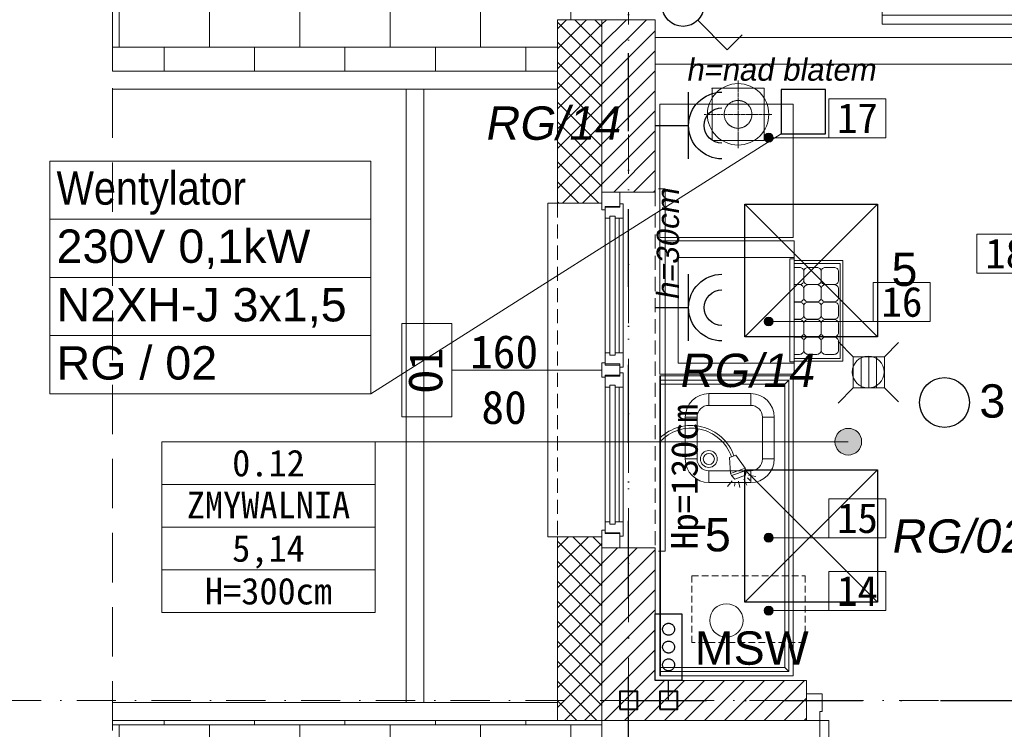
# Model space of a CAD drawing. Header units: millimetres. Extents: x 10621 to 19021, y -6486 to -3516.
# Tile 8 of 26: x 11147 to 11590, y -4461 to -4142. Entities that reach past the tile are written whole.
import ezdxf
from ezdxf.enums import TextEntityAlignment as Align

# ---------------------------------------------------------------- set-up
doc = ezdxf.new("R2010")
doc.units = ezdxf.units.MM
for name, pattern in [('CENTER', [2, 1.25, -0.25, 0.25, -0.25]), ('DASHDOT', [1, 0.5, -0.25, 0, -0.25]), ('DASHED', [0.75, 0.5, -0.25]), ('HIDDEN', [0.375, 0.25, -0.125]), ('HIDDEN2', [4.7625, 3.175, -1.5875]), ('Kreski i kropki', [335.138881, 176.388884, -88.194442, 0, -70.555556])]:
    doc.linetypes.add(name, pattern=pattern)
doc.layers.get('0').update_dxf_attribs({"color": 8, "lineweight": 15})
for name, color, linetype, lineweight in [('3987417c-e224-4861-8c51-863ca10e2d8a$0$LABO _ WYPOSAŻENIE _ 3 WIDOKOWA CIENKA', 8, 'Continuous', 15), ('86-przebicia sanitarne', 8, 'Continuous', 15), ('___ROK_01', 1, 'Continuous', 30), ('___ROK_03', 7, 'Continuous', 20), ('___ROK_04', 94, 'Continuous', 30), ('___ROK_05', 1, 'Continuous', 30), ('___ROK_Oświetlenie awaryjne', 6, 'Continuous', 30), ('_k_aranżacja', 8, 'Continuous', 15), ('_k_krawężnik', 8, 'Continuous', 15), ('_k_kreskowanie', 8, 'Continuous', 15), ('_k_ocieplenie', 8, 'Continuous', 15), ('_k_opis', 8, 'Continuous', 15), ('_k_osie', 8, 'Kreski i kropki', 15), ('_k_stolarka', 8, 'Continuous', 15), ('_k_tabela', 8, 'Continuous', 15), ('_k_widok', 8, 'Continuous', 15), ('_k_wyposażenia', 8, 'Continuous', 15), ('_k_zarys', 8, 'HIDDEN2', 15), ('_k_ściany', 8, 'Continuous', 15), ('WEN_WHG_OSIE', 8, 'CENTER', 15)]:
    doc.layers.add(name, color=color, linetype=linetype, lineweight=lineweight)
doc.styles.add('GENERATED_STYLE_1', font='msgothic.ttc')
doc.styles.add('GENERATED_STYLE_2', font='msgothic.ttc')
doc.styles.get("Standard").update_dxf_attribs({"font": 'arial.ttf'})

# ---------------------------------------------------------------- blocks, each defined once
blk = doc.blocks.new('O_180')
at = {"layer": '_k_opis'}
blk.add_lwpolyline([(0, -24), (0, -91.5), (21, -91.5), (21, -114), (-21, -114), (-21, -91.5), (0, -91.5)], dxfattribs=at)
at = {"layer": '_k_stolarka'}
for points in [[(-81.5, 1.5), (-81.5, 4.5), (81.5, 4.5), (81.5, 1.5)], [(-80, -16), (-80, -24), (-72, -24), (-72, -22.5), (-73.5, -22.5), (-73.5, -16), (-80, -16)], [(-74.75, -16), (-74.75, -14.5), (-68.25, -14.5), (-68.25, -18), (-69.25, -18), (-69.25, -20.5), (-68.25, -20.5), (-68.25, -22.5), (-73.25, -22.5), (-73.25, -16), (-74.75, -16)], [(-7.75, -16.25), (-68.25, -16.25)], [(-1.25, -14.5), (-1.25, -16), (-2.75, -16), (-2.75, -22.5), (-7.75, -22.5), (-7.75, -20.5), (-6.75, -20.5), (-6.75, -18), (-7.75, -18), (-7.75, -14.5), (-1.25, -14.5)], [(1.25, -14.5), (1.25, -16), (2.75, -16), (2.75, -22.5), (3.25, -22.5), (7.75, -22.5), (7.75, -20.5), (6.75, -20.5), (6.75, -18), (7.75, -18), (7.75, -14.5), (1.25, -14.5)], [(68.25, -16.25), (7.75, -16.25)], [(74.75, -16), (74.75, -14.5), (68.25, -14.5), (68.25, -18), (69.25, -18), (69.25, -20.5), (68.25, -20.5), (68.25, -22.5), (73.25, -22.5), (73.25, -16), (74.75, -16)], [(80, -16), (80, -24), (72, -24), (72, -22.5), (73.5, -22.5), (73.5, -16), (80, -16)], [(-75, -44), (-75, -48.35), (75, -48.35), (75, -44)]]:
    blk.add_lwpolyline(points, dxfattribs=at)
for points in [[(-68.25, -14.5), (-7.75, -14.5), (-7.75, -18), (-68.25, -18)], [(-2.25, -16), (2.25, -16), (2.25, -22.5), (3.25, -22.5), (3.25, -24), (-3.25, -24), (-3.25, -22.5), (-2.25, -22.5)], [(68.25, -18), (7.75, -18), (7.75, -14.5), (68.25, -14.5)], [(-68.25, -22.5), (-7.75, -22.5), (-7.75, -20.5), (-68.25, -20.5)], [(7.75, -22.5), (68.25, -22.5), (68.25, -20.5), (7.75, -20.5)]]:
    blk.add_lwpolyline(points, close=True, dxfattribs=at)
at = {"layer": '_k_zarys', "ltscale": 2}
for points in [[(-80, 0), (80, 0)], [(-75, -44), (75, -44)]]:
    blk.add_lwpolyline(points, dxfattribs=at)
at = {"layer": '_k_ściany'}
for points in [[(-80, 0), (-80, -24), (-75, -24), (-75, -44)], [(80, 0), (80, -24), (75, -24), (75, -44)]]:
    blk.add_lwpolyline(points, dxfattribs=at)
blk = doc.blocks.new('3987417c-e224-4861-8c51-863ca10e2d8a$0$egegzaer')
blk.add_lwpolyline([(-4635.53, -40.34, -0.543297), (-4643.49, -6.95), (-4641.78, -6.95, 0.563277), (-4635.12, -39.21)], format="xyb")
for points in [[(-4634.82, -38.36), (-4627.56, -38.82), (-4629.9, -45.42), (-4635.83, -41.19)], [(-4628.96, -45.75), (-4626.61, -39.16), (-4627.56, -38.82), (-4629.9, -45.42)], [(-4626.74, -45.48), (-4625.06, -40.77), (-4626.61, -39.16), (-4628.96, -45.75)]]:
    blk.add_lwpolyline(points, close=True)
for points in [[(-4635.53, -40.34), (-4635.12, -39.21)], [(-4624.27, -39.56), (-4621.66, -37.46)], [(-4624.11, -42.41), (-4621.23, -43.04)], [(-4623.62, -40.8), (-4621.93, -40.62)], [(-4626.88, -46.92), (-4626.18, -50.2)], [(-4625.6, -46.37), (-4624.4, -47.58)], [(-4624.97, -44.81), (-4622.33, -46.14)]]:
    blk.add_lwpolyline(points)
blk = doc.blocks.new('3987417c-e224-4861-8c51-863ca10e2d8a$0$A$C6e5454da')
for p, q in [((60.5, 60), (0, 60)), ((0, 0), (0, 60)), ((0, 0), (0, 60)), ((60.5, 60), (0, 60)), ((60.5, 0), (60.5, 60)), ((60.5, 0), (60.5, 60)), ((8.29, 52.48), (8.29, 5)), ((8.29, 52.48), (60.5, 52.48)), ((8.29, 52.48), (8.29, 5)), ((8.29, 52.48), (60.5, 52.48)), ((58.56, 5.66), (58.56, 51.91)), ((58.56, 51.91), (60.5, 51.91)), ((58.56, 5.66), (58.56, 51.91)), ((58.56, 51.91), (60.5, 51.91)), ((60.5, 51.91), (60.5, 13.08)), ((60.5, 51.91), (60.5, 13.08)), ((60.5, 49.85), (81.08, 49.85)), ((60.5, 49.85), (81.08, 49.85)), ((81.08, 49.85), (81.08, 7.18)), ((81.08, 49.85), (81.08, 7.18)), ((8.29, 5), (60.5, 5)), ((8.29, 5), (60.5, 5)), ((60.5, 5.66), (58.56, 5.66)), ((60.5, 5.66), (58.56, 5.66)), ((81.08, 7.18), (60.5, 7.18)), ((81.08, 7.18), (60.5, 7.18)), ((60.5, 0), (0, 0)), ((60.5, 0), (0, 0))]:
    blk.add_line(p, q)
at = {"ltscale": 0.1}
for p, q in [((60.5, 51.21), (82.27, 51.21)), ((60.5, 51.21), (82.27, 51.21)), ((82.27, 51.21), (82.27, 5.98)), ((82.27, 51.21), (82.27, 5.98)), ((82.27, 5.98), (60.5, 5.98)), ((82.27, 5.98), (60.5, 5.98))]:
    blk.add_line(p, q, dxfattribs=at)
at = {"flags": 128}
for points in [[(60.5, 49.85), (62.65, 49.85)], [(60.5, 49.85), (62.65, 49.85)], [(62.88, 48.1), (60.5, 48.1)], [(62.88, 48.1), (60.5, 48.1)], [(63.09, 40.34), (60.5, 40.34)], [(63.09, 40.34), (60.5, 40.34)], [(60.5, 40.33), (63.09, 40.33)], [(60.5, 40.33), (63.09, 40.33)], [(60.5, 32.58), (62.88, 32.58)], [(60.5, 32.58), (62.88, 32.58)], [(62.88, 32.51), (60.5, 32.51)], [(62.88, 32.51), (60.5, 32.51)], [(60.5, 24.75), (62.88, 24.75)], [(60.5, 24.75), (62.88, 24.75)], [(62.88, 24.63), (60.5, 24.63)], [(62.88, 24.63), (60.5, 24.63)], [(60.5, 16.86), (62.88, 16.86)], [(60.5, 16.86), (62.88, 16.86)], [(60.5, 16.86), (62.88, 16.86)], [(60.5, 16.86), (62.88, 16.86)], [(62.88, 16.75), (60.5, 16.75)], [(62.88, 16.75), (60.5, 16.75)], [(60.5, 8.98), (62.88, 8.98)], [(60.5, 8.98), (62.88, 8.98)]]:
    blk.add_lwpolyline(points, dxfattribs=at)
for points in [[(63.09, 40.34, 0.382051), (64.82, 42.27), (64.82, 46.16, 0.414214), (62.88, 48.1)], [(63.09, 40.34, 0.382051), (64.82, 42.27), (64.82, 46.16, 0.414214), (62.88, 48.1)], [(62.88, 32.58, 0.414214), (64.82, 34.52), (64.82, 38.4, 0.382051), (63.09, 40.33)], [(62.88, 32.58, 0.414214), (64.82, 34.52), (64.82, 38.4, 0.382051), (63.09, 40.33)], [(62.88, 24.75, 0.414214), (64.82, 26.69), (64.82, 30.57, 0.414214), (62.88, 32.51)], [(62.88, 24.75, 0.414214), (64.82, 26.69), (64.82, 30.57, 0.414214), (62.88, 32.51)], [(62.88, 16.86, 0.414214), (64.82, 18.81), (64.82, 22.69, 0.414214), (62.88, 24.63)], [(62.88, 16.86, 0.414214), (64.82, 18.81), (64.82, 22.69, 0.414214), (62.88, 24.63)], [(62.88, 8.98, 0.414214), (64.82, 10.92), (64.82, 14.8, 0.414214), (62.88, 16.75)], [(62.88, 8.98, 0.414214), (64.82, 10.92), (64.82, 14.8, 0.414214), (62.88, 16.75)]]:
    blk.add_lwpolyline(points, format="xyb", dxfattribs=at)
for points in [[(64.82, 46.16), (64.82, 42.27, 0.414214), (66.76, 40.33), (70.64, 40.33, 0.414214), (72.59, 42.27), (72.59, 46.16, 0.414214), (70.64, 48.1), (66.76, 48.1, 0.414214)], [(64.82, 46.16), (64.82, 42.27, 0.414214), (66.76, 40.33), (70.64, 40.33, 0.414214), (72.59, 42.27), (72.59, 46.16, 0.414214), (70.64, 48.1), (66.76, 48.1, 0.414214)], [(72.59, 46.16), (72.59, 42.27, 0.414214), (74.53, 40.33), (78.41, 40.33, 0.414214), (80.35, 42.27), (80.35, 46.16, 0.414214), (78.41, 48.1), (74.53, 48.1, 0.414214)], [(72.59, 46.16), (72.59, 42.27, 0.414214), (74.53, 40.33), (78.41, 40.33, 0.414214), (80.35, 42.27), (80.35, 46.16, 0.414214), (78.41, 48.1), (74.53, 48.1, 0.414214)], [(64.82, 38.4), (64.82, 34.52, 0.414214), (66.76, 32.58), (70.64, 32.58, 0.414214), (72.59, 34.52), (72.59, 38.4, 0.414214), (70.64, 40.34), (66.76, 40.34, 0.414214)], [(64.82, 38.4), (64.82, 34.52, 0.414214), (66.76, 32.58), (70.64, 32.58, 0.414214), (72.59, 34.52), (72.59, 38.4, 0.414214), (70.64, 40.34), (66.76, 40.34, 0.414214)], [(72.59, 38.4), (72.59, 34.52, 0.414214), (74.53, 32.58), (78.41, 32.58, 0.414214), (80.35, 34.52), (80.35, 38.4, 0.414214), (78.41, 40.34), (74.53, 40.34, 0.414214)], [(72.59, 38.4), (72.59, 34.52, 0.414214), (74.53, 32.58), (78.41, 32.58, 0.414214), (80.35, 34.52), (80.35, 38.4, 0.414214), (78.41, 40.34), (74.53, 40.34, 0.414214)], [(64.82, 30.57), (64.82, 26.69, 0.414214), (66.76, 24.75), (70.64, 24.75, 0.414214), (72.59, 26.69), (72.59, 30.57, 0.414214), (70.64, 32.51), (66.76, 32.51, 0.414214)], [(64.82, 30.57), (64.82, 26.69, 0.414214), (66.76, 24.75), (70.64, 24.75, 0.414214), (72.59, 26.69), (72.59, 30.57, 0.414214), (70.64, 32.51), (66.76, 32.51, 0.414214)], [(72.59, 30.57), (72.59, 26.69, 0.414214), (74.53, 24.75), (78.41, 24.75, 0.414214), (80.35, 26.69), (80.35, 30.57, 0.414214), (78.41, 32.51), (74.53, 32.51, 0.414214)], [(72.59, 30.57), (72.59, 26.69, 0.414214), (74.53, 24.75), (78.41, 24.75, 0.414214), (80.35, 26.69), (80.35, 30.57, 0.414214), (78.41, 32.51), (74.53, 32.51, 0.414214)], [(64.82, 22.69), (64.82, 18.81, 0.414214), (66.76, 16.86), (70.64, 16.86, 0.414214), (72.59, 18.81), (72.59, 22.69, 0.414214), (70.64, 24.63), (66.76, 24.63, 0.414214)], [(64.82, 22.69), (64.82, 18.81, 0.414214), (66.76, 16.86), (70.64, 16.86, 0.414214), (72.59, 18.81), (72.59, 22.69, 0.414214), (70.64, 24.63), (66.76, 24.63, 0.414214)], [(72.59, 22.69), (72.59, 18.81, 0.414214), (74.53, 16.86), (78.41, 16.86, 0.414214), (80.35, 18.81), (80.35, 22.69, 0.414214), (78.41, 24.63), (74.53, 24.63, 0.414214)], [(72.59, 22.69), (72.59, 18.81, 0.414214), (74.53, 16.86), (78.41, 16.86, 0.414214), (80.35, 18.81), (80.35, 22.69, 0.414214), (78.41, 24.63), (74.53, 24.63, 0.414214)], [(64.82, 14.8), (64.82, 10.92, 0.414214), (66.76, 8.98), (70.64, 8.98, 0.414214), (72.59, 10.92), (72.59, 14.8, 0.414214), (70.64, 16.75), (66.76, 16.75, 0.414214)], [(64.82, 14.8), (64.82, 10.92, 0.414214), (66.76, 8.98), (70.64, 8.98, 0.414214), (72.59, 10.92), (72.59, 14.8, 0.414214), (70.64, 16.75), (66.76, 16.75, 0.414214)], [(72.59, 14.8), (72.59, 10.92, 0.414214), (74.53, 8.98), (78.41, 8.98, 0.414214), (80.35, 10.92), (80.35, 14.8, 0.414214), (78.41, 16.75), (74.53, 16.75, 0.414214)], [(72.59, 14.8), (72.59, 10.92, 0.414214), (74.53, 8.98), (78.41, 8.98, 0.414214), (80.35, 10.92), (80.35, 14.8, 0.414214), (78.41, 16.75), (74.53, 16.75, 0.414214)]]:
    blk.add_lwpolyline(points, format="xyb", close=True, dxfattribs=at)
blk = doc.blocks.new('3987417c-e224-4861-8c51-863ca10e2d8a$0$A$Cf15ee396')
for p, q in [((135, 60), (0, 60)), ((0, 60), (0, 0)), ((135, 59.6), (0, 59.6)), ((2, 2), (2, 59.6)), ((3.8, 3.8), (3.8, 59.6)), ((131.2, 59.6), (131.2, 3.8)), ((133, 59.6), (133, 2)), ((135, 0), (135, 60)), ((18.6, 43.2), (18.6, 48.5)), ((37.4, 48.5), (18.6, 48.5)), ((37.4, 43.2), (37.4, 48.5)), ((37.4, 43.2), (18.6, 43.2)), ((13.3, 37.9), (8, 37.9)), ((8, 37.9), (8, 19.1)), ((13.3, 37.9), (13.3, 19.1)), ((42.7, 37.9), (48, 37.9)), ((42.7, 19.1), (42.7, 37.9)), ((48, 19.1), (48, 37.9)), ((13.3, 19.1), (8, 19.1)), ((42.7, 19.1), (48, 19.1)), ((18.6, 13.8), (18.6, 8.5)), ((18.6, 13.8), (37.4, 13.8)), ((37.4, 13.8), (37.4, 8.5)), ((18.6, 8.5), (37.4, 8.5)), ((0, 0), (135, 0)), ((0, 0), (8, 0)), ((2, 2), (3.8, 3.8)), ((133, 2), (2, 2)), ((131.2, 3.8), (3.8, 3.8)), ((133, 2), (131.2, 3.8))]:
    blk.add_line(p, q)
for centre, radius in [((37.4, 37.9), 3.8), ((37.4, 37.9), 2.5), ((110, 30), 7.5)]:
    blk.add_circle(centre, radius)
for centre, radius, start, end in [((18.6, 37.9), 10.6, 90, 180), ((37.4, 37.9), 10.6, 0, 90), ((18.6, 37.9), 5.3, 90, 180), ((37.4, 37.9), 5.3, 0, 90), ((18.6, 19.1), 10.6, 180, 270), ((18.6, 19.1), 5.3, 180, 270), ((37.4, 19.1), 5.3, 270, 0), ((37.4, 19.1), 10.6, 270, 0)]:
    blk.add_arc(centre, radius, start, end)
blk = doc.blocks.new('D_90')
at = {"layer": '_k_stolarka'}
for points in [[(135855.75, 36151.65), (135855.75, 36163.65), (135862.75, 36163.65), (135862.75, 36155.65), (135861.75, 36155.65), (135861.75, 36151.65), (135855.75, 36151.65)], [(135959.75, 36151.65), (135959.75, 36163.65), (135952.75, 36163.65), (135952.75, 36155.65), (135953.75, 36155.65), (135953.75, 36151.65), (135959.75, 36151.65)]]:
    blk.add_lwpolyline(points, dxfattribs=at)
blk.add_lwpolyline([(135861.75, 36151.65), (135865.75, 36151.65), (135865.75, 36061.65), (135861.75, 36061.65)], close=True, dxfattribs=at)
blk.add_lwpolyline([(135865.75, 36061.65, 0.441517), (135953.75, 36151.65)], format="xyb", dxfattribs=at)
at = {"layer": '_k_ściany'}
for points in [[(135855.75, 36151.65), (135855.75, 36163.65)], [(135959.75, 36151.65), (135959.75, 36163.65)]]:
    blk.add_lwpolyline(points, dxfattribs=at)
blk = doc.blocks.new('D_130w')
at = {"layer": '_k_stolarka', "ltscale": 2}
for points in [[(-12, 150), (0, 150), (0, 140), (-8, 140), (-8, 142), (-12, 142), (-12, 150)], [(-91.96, 140), (-22, 140)], [(-46.01, 10), (-22, 10)], [(-12, 0), (0, 0), (0, 10), (-8, 10), (-8, 8), (-12, 8), (-12, 0)]]:
    blk.add_lwpolyline(points, dxfattribs=at)
for points in [[(-12, 142), (-12, 138), (-101.98, 138), (-101.98, 142)], [(-101.98, 142), (-101.98, 138), (-91.96, 138), (-91.96, 142)], [(-22, 142), (-22, 138), (-12, 138), (-12, 142)], [(-56.01, 8), (-56.01, 12), (-46.01, 12), (-46.01, 8)], [(-12, 8), (-12, 12), (-46.01, 12), (-46.01, 8)], [(-22, 8), (-22, 12), (-12, 12), (-12, 8)]]:
    blk.add_lwpolyline(points, close=True, dxfattribs=at)
for centre, radius, start, end in [((-11.97, 142.11), 90.11, 182.6174, 270), ((-11.85, 7.63), 44.37, 90.1531, 174.3519)]:
    blk.add_arc(centre, radius, start, end, dxfattribs=at)
blk = doc.blocks.new('metryczka_80')
at = {"layer": '_k_opis', "ltscale": 0.1}
for points in [[(-80, 0), (0, 0), (0, -64), (-80, -64)], [(-80, -16), (0, -16), (0, -48), (-80, -48)]]:
    blk.add_lwpolyline(points, close=True, dxfattribs=at)
blk.add_lwpolyline([(-80, -32), (0, -32)], dxfattribs=at)
for tag, style, flags, p in [('ATR_NR_POM', 'GENERATED_STYLE_1', 4, (-40, -13)), ('ATR_POM', 'GENERATED_STYLE_2', 4, (-40, -28.71)), ('ATR_POW', 'GENERATED_STYLE_1', 12, (-40, -45)), ('ATR_WYS', 'GENERATED_STYLE_1', 4, (-40, -61))]:
    blk.add_attdef(tag, text='', height=10, dxfattribs=dict(at, style=style, flags=flags)).set_placement(p, align=Align.CENTER)
blk = doc.blocks.new('kratka_sc')
at = {"layer": '_k_wyposażenia', "flags": 128}
for points in [[(352121.24, 25947.58), (352114.84, 25953.98)], [(352135.24, 25947.58), (352142.06, 25954.41)], [(352124.74, 25947.58), (352124.74, 25933.58)], [(352128.24, 25947.58), (352128.24, 25933.58)], [(352131.74, 25947.58), (352131.74, 25933.58)], [(352121.24, 25933.58), (352114.89, 25927.24)], [(352135.24, 25933.58), (352142.06, 25926.76)]]:
    blk.add_lwpolyline(points, dxfattribs=at)
blk.add_lwpolyline([(352121.24, 25947.58), (352135.24, 25947.58), (352135.24, 25933.58), (352121.24, 25933.58)], close=True, dxfattribs=at)
at = {"layer": '_k_wyposażenia'}
blk.add_circle((352128.52, 25940.67), 7.15, dxfattribs=at)
blk = doc.blocks.new('aranzacja_1')
at = {"layer": '_k_aranżacja', "ltscale": 0.1}
blk.add_lwpolyline([(-3.5, 0), (15.5, 0), (15.5, -13), (-3.5, -13)], close=True, dxfattribs=at)
at = {"layer": '_k_aranżacja', "ltscale": 0.1, "style": 'GENERATED_STYLE_1', "flags": 4}
blk.add_attdef('ARANŻACJA', text='', height=10, dxfattribs=at).set_placement((6.06, -11.43), align=Align.CENTER)
blk = doc.blocks.new('ar_linia')
at = {"layer": '_k_aranżacja'}
h = blk.add_hatch(color=256, dxfattribs=at)
h.dxf.hatch_style = 1
h.paths.add_polyline_path([(-2, 0, 1), (2, 0, 1)])
blk.add_lwpolyline([(27, 0), (2, 0)], dxfattribs=at)
blk.add_circle((0, 0), 2, dxfattribs=at)
blk = doc.blocks.new('1s')
at = {"layer": '___ROK_01', "ltscale": 0.5}
for p, q in [((-10734.43, -10260.07), (-10740.54, -10266.18)), ((-10722.41, -10272.09), (-10734.43, -10260.07)), ((-10710.39, -10284.11), (-10698.37, -10296.13)), ((-10698.37, -10296.13), (-10692.26, -10290.02))]:
    blk.add_line(p, q, dxfattribs=at)
blk.add_circle((-10716.4, -10278.1), 8.5, dxfattribs=at)
blk = doc.blocks.new('MF_Gniazdo IP44')
at = {"layer": '___ROK_05'}
blk.add_line((3685.42, 1605), (3685.42, 1620), dxfattribs=at)
blk.add_lwpolyline([(3670.42, 1620), (3700.42, 1620)], dxfattribs=at)
for radius in [15, 8]:
    blk.add_arc((3685.42, 1635), radius, 180, 0, dxfattribs=at)
blk = doc.blocks.new('Oprawa Roma')
at = {"layer": '___ROK_01', "linetype": 'ByBlock'}
blk.add_lwpolyline([(389.83, 2380.96), (449.43, 2380.96), (449.43, 2321.36), (389.83, 2321.36)], close=True, dxfattribs=at)
for points in [[(389.83, 2380.96), (449.43, 2321.36)], [(389.83, 2321.36), (449.43, 2380.96)]]:
    blk.add_lwpolyline(points, dxfattribs=at)
blk = doc.blocks.new('A$C2DEA2253')
at = {"color": 8, "linetype": 'HIDDEN', "lineweight": 15}
blk.add_lwpolyline([(15, 15), (-15, 15), (-15, -15), (15, -15)], close=True, dxfattribs=at)
at = {"color": 8, "lineweight": 15}
blk.add_circle((0, 0), 17.7, dxfattribs=at)
at = {"color": 8, "linetype": 'HIDDEN', "lineweight": 15}
blk.add_circle((0, 0), 8, dxfattribs=at)
at = {"color": 8, "lineweight": 15}
for p in [(0, 0), (-15, -15)]:
    blk.add_point(p, dxfattribs=at)
at = {"layer": 'WEN_WHG_OSIE', "color": 8, "lineweight": 15}
for p, q in [((0, 19.47), (0, -19.47)), ((19.47, 0), (-19.47, 0))]:
    blk.add_line(p, q, dxfattribs=at)

msp = doc.modelspace()

# ---------------------------------------------------------------- hatches: boundary and pattern name
at = {"layer": '_k_kreskowanie', "ltscale": 2, "transparency": 33554687}
h = msp.add_hatch(dxfattribs=at)
h.set_pattern_fill('ANSI37', color=256, scale=2)
h.set_pattern_definition([(45, (8408.7215, -804.042), (-4.490128, 4.490128), []), (135, (8408.7215, -804.042), (-4.490128, -4.490128), [])])
h.paths.add_polyline_path([(11980.67, -4995.27), (11980.67, -4975.27), (11408.67, -4975.27), (11408.67, -4840.27), (11388.67, -4840.27), (11388.67, -4995.27)], flags=17)
h.paths.add_polyline_path([(12230.67, -4895.27), (12230.67, -4875.27), (12187.67, -4875.27), (12187.67, -4975.27), (12090.67, -4975.27), (12090.67, -4995.27), (12207.67, -4995.27), (12207.67, -4895.27)], flags=17)
h.paths.add_polyline_path([(13253.67, -4168.27), (13273.67, -4168.27), (13273.67, -3941.27), (12617.67, -3941.27), (12617.67, -3961.27), (13253.67, -3961.27)])
h.paths.add_polyline_path([(13253.67, -4568.27), (13273.67, -4568.27), (13273.67, -4368.27), (13253.67, -4368.27)])
h.paths.add_polyline_path([(13170.17, -4975.27), (13170.17, -4995.27), (13273.67, -4995.27), (13273.67, -4768.27), (13253.67, -4768.27), (13253.67, -4975.27)])
h.paths.add_polyline_path([(12910.17, -4975.27), (12910.17, -4995.27), (13060.17, -4995.27), (13060.17, -4975.27)])
h.paths.add_polyline_path([(12540.17, -4995.27), (12540.17, -4975.27), (12443.67, -4975.27), (12443.67, -4895.27), (12443.67, -4875.27), (12400.67, -4875.27), (12400.67, -4895.27), (12423.67, -4895.27), (12423.67, -4995.27)])
h.paths.add_polyline_path([(12650.17, -4975.27), (12650.17, -4995.27), (12800.17, -4995.27), (12800.17, -4975.27)])
h.paths.add_polyline_path([(11408.67, -4607.27), (11388.67, -4607.27), (11388.67, -4690.27), (11408.67, -4690.27)])
h.paths.add_polyline_path([(11408.67, -4374.67), (11388.67, -4374.67), (11388.67, -4457.27), (11408.67, -4457.27)])
h.paths.add_polyline_path([(11408.67, -4142.07), (11388.67, -4142.07), (11388.67, -4224.67), (11408.67, -4224.67)])
h.paths.add_polyline_path([(11677.23, -3961.27), (11677.23, -3941.27), (11388.67, -3941.27), (11388.67, -4038.07), (11408.67, -4038.07), (11408.67, -3961.27)])
h.paths.add_polyline_path([(12087.69, -3941.27), (12087.69, -3961.27), (12507.67, -3961.27), (12507.67, -3941.27)])
h.paths.add_polyline_path([(11977.69, -3961.27), (11977.69, -3941.27), (11787.23, -3941.27), (11787.23, -3961.27)])
h = msp.add_hatch(dxfattribs=at)
h.set_pattern_fill('ANSI31', color=256, scale=2)
h.set_pattern_definition([(45, (8408.7215, -804.042), (-4.490128, 4.490128), [])])
h.paths.add_polyline_path([(12230.67, -4875.27), (12230.67, -4851.27), (12163.67, -4851.27), (12163.67, -4951.27), (12095.67, -4951.27), (12095.67, -4975.27), (12187.67, -4975.27), (12187.67, -4875.27)])
h.paths.add_polyline_path([(13229.67, -4168.27), (13253.67, -4168.27), (13253.67, -3961.27), (12622.67, -3961.27), (12622.67, -3985.27), (12722.67, -3985.27), (12722.67, -4211.27), (12740.67, -4211.27), (12740.67, -3985.27), (13229.67, -3985.27)])
h.paths.add_polyline_path([(13229.67, -4568.27), (13253.67, -4568.27), (13253.67, -4368.27), (13229.67, -4368.27)])
h.paths.add_polyline_path([(13175.17, -4951.27), (13175.17, -4975.27), (13253.67, -4975.27), (13253.67, -4768.27), (13229.67, -4768.27), (13229.67, -4951.27)])
h.paths.add_polyline_path([(12915.17, -4951.27), (12915.17, -4975.27), (13055.17, -4975.27), (13055.17, -4951.27)])
h.paths.add_polyline_path([(12655.17, -4951.27), (12655.17, -4975.27), (12795.17, -4975.27), (12795.17, -4951.27), (12740.67, -4951.27), (12740.67, -4607.27), (12722.67, -4607.27), (12722.67, -4951.27)])
h.paths.add_polyline_path([(12535.17, -4975.27), (12535.17, -4951.27), (12467.67, -4951.27), (12467.67, -4875.27), (12467.67, -4851.27), (12400.67, -4851.27), (12400.67, -4875.27), (12443.67, -4875.27), (12443.67, -4975.27)])
h.paths.add_polyline_path([(11408.67, -4685.27), (11432.67, -4685.27), (11432.67, -4607.27), (11408.67, -4607.27)])
h.paths.add_polyline_path([(11432.67, -4845.27), (11408.67, -4845.27), (11408.67, -4975.27), (11975.67, -4975.27), (11975.67, -4951.27), (11432.67, -4951.27)])
h.paths.add_polyline_path([(11432.67, -4142.07), (11408.67, -4142.07), (11408.67, -4219.67), (11432.67, -4219.67)])
h.paths.add_polyline_path([(11672.23, -3985.27), (11672.23, -3961.27), (11408.67, -3961.27), (11408.67, -4038.07), (11432.67, -4038.07), (11432.67, -3985.27)])
h.paths.add_polyline_path([(11972.69, -3985.27), (11972.69, -3961.27), (11792.23, -3961.27), (11792.23, -3985.27)])
h.paths.add_polyline_path([(12092.69, -3961.27), (12092.69, -3985.27), (12502.67, -3985.27), (12502.67, -3961.27)])
h.paths.add_polyline_path([(11500.67, -4457.27), (11500.67, -4439.27), (11432.67, -4439.27), (11432.67, -4379.67), (11408.67, -4379.67), (11408.67, -4457.27)])
h.paths.add_polyline_path([(11604.67, -4439.27), (11604.67, -4457.27), (11689.08, -4457.27), (11689.08, -4439.27)])
h.paths.add_polyline_path([(11906.69, -4457.27), (11906.69, -4439.27), (11793.08, -4439.27), (11793.08, -4457.27)])
h.paths.add_polyline_path([(12140.69, -4457.27), (12140.69, -4439.27), (12010.69, -4439.27), (12010.69, -4457.27)])
h.paths.add_polyline_path([(12505.67, -4439.27), (12505.67, -4457.27), (12740.67, -4457.27), (12740.67, -4315.27), (12722.67, -4315.27), (12722.67, -4439.27)])
h.paths.add_polyline_path([(12413.67, -4457.27), (12413.67, -4439.27), (12244.69, -4439.27), (12244.69, -4457.27)])
h = msp.add_hatch(dxfattribs=at)
h.set_pattern_fill('AR-B816', color=256, scale=0.1)
h.set_pattern_definition([(0, (10114.6, 92.367), (0, 20.32), []), (90, (10114.6, 92.367), (-20.32, 20.32), [20.32, -20.32])])
h.paths.add_polyline_path([(11388.67, -4008.27), (11188.67, -4008.27), (11188.67, -4165.27), (11388.67, -4165.27), (11388.67, -4142.07), (11408.67, -4142.07), (11408.67, -4038.07), (11388.67, -4038.07)])
h.paths.add_polyline_path([(12240.67, -4980.27), (12240.67, -4900.27), (12390.67, -4900.27), (12390.67, -4980.27)], flags=16)
h.paths.add_polyline_path([(12423.67, -4995.27), (12423.67, -4895.27), (12400.67, -4895.27), (12400.67, -4875.27), (12230.67, -4875.27), (12230.67, -4895.27), (12207.67, -4895.27), (12207.67, -4995.27), (11388.67, -4995.27), (11388.67, -4607.27), (11408.67, -4607.27), (11408.67, -4457.27), (11388.67, -4457.27), (11188.67, -4457.27), (11188.67, -5195.27), (12423.67, -5195.27)])
at = {"layer": '_k_opis', "ltscale": 0.1}
h = msp.add_hatch(color=256, dxfattribs=at)
h.dxf.hatch_style = 1
h.paths.add_polyline_path([(11519.46, -4337.89, 1), (11519.46, -4325.89, 1)])

# ---------------------------------------------------------------- linework, layer by layer
at = {"layer": '___ROK_03'}
msp.add_line((11304.85, -4310.31), (11489.25, -4193.44), dxfattribs=at)
for points in [[(11304.85, -4205.69), (11304.85, -4310.31), (11160.5, -4310.31), (11160.5, -4205.69)], [(11160.5, -4205.69), (11304.85, -4205.69)], [(11304.85, -4231.85), (11160.5, -4231.85)], [(11160.5, -4258), (11304.85, -4258)], [(11304.85, -4284.15), (11160.5, -4284.15)]]:
    msp.add_lwpolyline(points, dxfattribs=at)
at = {"layer": '___ROK_04'}
msp.add_line((11438.67, -4448.27), (11438.67, -4439.27), dxfattribs=at)
at = {"layer": '___ROK_04', "linetype": 'DASHDOT', "ltscale": 70}
for points in [[(11420.67, -3973.27), (13241.67, -3973.27), (13241.67, -4963.27), (12455.67, -4963.27), (12455.67, -4863.27), (12175.67, -4863.27), (12175.67, -4963.27), (11420.67, -4963.27)], [(11432.67, -4439.27), (11432.67, -4409.27), (11444.67, -4409.27), (11444.67, -4439.27)]]:
    msp.add_lwpolyline(points, close=True, dxfattribs=at)
at = {"layer": '___ROK_04', "lineweight": 40}
for points in [[(11416.67, -4452.27), (11424.67, -4452.27), (11424.67, -4444.27), (11416.67, -4444.27), (11416.67, -4452.27)], [(11434.67, -4452.27), (11442.67, -4452.27), (11442.67, -4444.27), (11434.67, -4444.27), (11434.67, -4452.27)]]:
    msp.add_lwpolyline(points, dxfattribs=at)
at = {"layer": '___ROK_04', "linetype": 'DASHDOT', "ltscale": 70}
msp.add_lwpolyline([(11420.67, -4448.27), (12731.67, -4448.27), (12731.67, -4963.27)], dxfattribs=at)
for centre in [(11438.67, -4416.27), (11438.67, -4424.27), (11438.67, -4432.27)]:
    msp.add_circle(centre, 2.69, dxfattribs=at)
at = {"layer": '___ROK_05'}
msp.add_lwpolyline([(11489.25, -4173.44), (11489.25, -4193.44), (11509.25, -4193.44), (11509.25, -4173.44), (11489.25, -4173.44)], dxfattribs=at)
at = {"layer": '___ROK_Oświetlenie awaryjne', "linetype": 'ByBlock'}
msp.add_circle((11562.73, -4314.28), 11.2, dxfattribs=at)
at = {"layer": '_k_aranżacja'}
msp.add_lwpolyline([(11510.68, -4277.83), (11530.68, -4277.83)], dxfattribs=at)
at = {"layer": '_k_krawężnik'}
for points in [[(11188.67, -4165.27), (11388.67, -4165.27), (11388.67, -4173.27), (11188.67, -4173.27)], [(11320.67, -4173.27), (11320.67, -4449.27)], [(11328.67, -4173.27), (11328.67, -4449.27)], [(11188.67, -4449.27), (11388.67, -4449.27), (11388.67, -4457.27), (11188.67, -4457.27)]]:
    msp.add_lwpolyline(points, dxfattribs=at)
at = {"layer": '_k_ocieplenie'}
for points in [[(11388.67, -4142.07), (11388.67, -4224.67)], [(11408.67, -4142.07), (11388.67, -4142.07)], [(11388.67, -4374.67), (11388.67, -4457.27)], [(11408.67, -4457.27), (11388.67, -4457.27)]]:
    msp.add_lwpolyline(points, dxfattribs=at)
at = {"layer": '_k_opis', "ltscale": 0.1}
msp.add_lwpolyline([(11306.79, -4331.89), (11519.46, -4331.89)], dxfattribs=at)
msp.add_circle((11519.46, -4331.89), 6, dxfattribs=at)
at = {"layer": '_k_osie', "ltscale": 0.1}
for points in [[(11420.67, -5253.45), (11420.67, -3730.8)], [(10903.67, -4448.27), (13823.67, -4448.27)]]:
    msp.add_lwpolyline(points, dxfattribs=at)
at = {"layer": '_k_widok'}
msp.add_lwpolyline([(11388.67, -4038.07), (11388.67, -4008.27), (11188.67, -4008.27), (11188.67, -4165.27), (11388.67, -4165.27), (11388.67, -4142.07)], dxfattribs=at)
at = {"layer": '_k_wyposażenia'}
msp.add_lwpolyline([(11434.67, -4240.07), (11494.67, -4240.07), (11494.67, -4180.07), (11434.67, -4180.07)], close=True, dxfattribs=at)
at = {"layer": '_k_wyposażenia', "linetype": 'DASHED', "ltscale": 6}
msp.add_lwpolyline([(11500.07, -4422.27), (11449.07, -4422.27), (11449.07, -4392.27), (11500.07, -4392.27)], close=True, dxfattribs=at)
at = {"layer": '_k_zarys', "ltscale": 7}
msp.add_lwpolyline([(12441.67, -5195.27), (11188.67, -5195.27), (11188.67, -3950.27)], dxfattribs=at)
at = {"layer": '_k_ściany'}
for points in [[(11408.67, -4142.07), (11408.67, -4219.67)], [(11408.67, -4142.07), (11432.67, -4142.07)], [(11432.67, -4142.07), (11432.67, -4219.67)], [(11432.67, -4150.07), (11624.69, -4150.07)], [(11432.67, -4162.07), (11624.69, -4162.07)], [(11408.67, -4379.67), (11408.67, -4457.27)], [(11432.67, -4379.67), (11432.67, -4439.27)], [(11432.67, -4439.27), (11500.67, -4439.27)], [(11500.67, -4439.27), (11500.67, -4457.27)], [(11408.67, -4457.27), (11432.67, -4457.27)], [(11432.67, -4457.27), (11500.67, -4457.27)]]:
    msp.add_lwpolyline(points, dxfattribs=at)

# ---------------------------------------------------------------- block references
at = {"layer": '3987417c-e224-4861-8c51-863ca10e2d8a$0$LABO _ WYPOSAŻENIE _ 3 WIDOKOWA CIENKA', "xscale": -1, "rotation": 89.99999999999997}
msp.add_blockref('3987417c-e224-4861-8c51-863ca10e2d8a$0$egegzaer', (11427.72, -8973.76), dxfattribs=at)
at = {"layer": '86-przebicia sanitarne', "lineweight": 30, "xscale": -0.78, "yscale": 0.78, "zscale": 0.78, "rotation": 180}
msp.add_blockref('A$C2DEA2253', (11469.89, -4184.65), dxfattribs=at)
at = {"layer": '___ROK_01', "xscale": 1.1, "yscale": 1.1, "zscale": 1.1}
msp.add_blockref('1s', (23233.18, 7170.18), dxfattribs=at)
at = {"layer": '___ROK_01', "linetype": 'ByBlock'}
for p in [(11083.1, -6606.07), (11083.1, -6725.44)]:
    msp.add_blockref('Oprawa Roma', p, dxfattribs=at)
at = {"layer": '___ROK_05', "xscale": -1, "rotation": 269.9999999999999}
for p in [(9827.67, -7875.09), (9827.67, -7957.01)]:
    msp.add_blockref('MF_Gniazdo IP44', p, dxfattribs=at)
at = {"layer": '_k_aranżacja'}
ref = msp.add_blockref('aranzacja_1', (11515.4, -4177.63), dxfattribs=dict(at, xscale=1.35, yscale=1.35, zscale=1.35))
ref.add_attrib('ARANŻACJA', '17', dxfattribs={"ltscale": 0.1, "height": 13.5, "style": 'GENERATED_STYLE_1'}).set_placement((11523.58, -4193.06), align=Align.CENTER)
for p in [(11483.68, -4195.18), (11483.68, -4277.83), (11483.68, -4375.1), (11483.68, -4407.87)]:
    msp.add_blockref('ar_linia', p, dxfattribs=at)
ref = msp.add_blockref('aranzacja_1', (11582.03, -4238.56), dxfattribs=dict(at, xscale=1.35, yscale=1.35, zscale=1.35))
ref.add_attrib('ARANŻACJA', '18', dxfattribs={"ltscale": 0.1, "height": 13.5, "style": 'GENERATED_STYLE_1'}).set_placement((11590.21, -4253.98), align=Align.CENTER)
ref = msp.add_blockref('aranzacja_1', (11535.39, -4260.28), dxfattribs=dict(at, xscale=1.35, yscale=1.35, zscale=1.35))
ref.add_attrib('ARANŻACJA', '16', dxfattribs={"ltscale": 0.1, "height": 13.5, "style": 'GENERATED_STYLE_1'}).set_placement((11543.57, -4275.7), align=Align.CENTER)
ref = msp.add_blockref('aranzacja_1', (11515.4, -4357.55), dxfattribs=dict(at, xscale=1.35, yscale=1.35, zscale=1.35))
ref.add_attrib('ARANŻACJA', '15', dxfattribs={"ltscale": 0.1, "height": 13.5, "style": 'GENERATED_STYLE_1'}).set_placement((11523.58, -4372.97), align=Align.CENTER)
ref = msp.add_blockref('aranzacja_1', (11515.4, -4390.32), dxfattribs=dict(at, xscale=1.35, yscale=1.35, zscale=1.35))
ref.add_attrib('ARANŻACJA', '14', dxfattribs={"ltscale": 0.1, "height": 13.5, "style": 'GENERATED_STYLE_1'}).set_placement((11523.58, -4405.74), align=Align.CENTER)
at = {"layer": '_k_tabela', "ltscale": 0.1}
ref = msp.add_blockref('metryczka_80', (11306.79, -4331.89), dxfattribs=dict(at, xscale=1.2, yscale=1.2, zscale=1.2))
ref.add_attrib('ATR_POW', '5,14', dxfattribs={"layer": '_k_opis', "ltscale": 0.1, "height": 12, "style": 'GENERATED_STYLE_1'}).set_placement((11258.79, -4385.89), align=Align.CENTER)
ref.add_attrib('ATR_NR_POM', '0.12', dxfattribs={"layer": '_k_opis', "ltscale": 0.1, "height": 12, "style": 'GENERATED_STYLE_1'}).set_placement((11258.79, -4347.49), align=Align.CENTER)
ref.add_attrib('ATR_POM', 'ZMYWALNIA', dxfattribs={"layer": '_k_opis', "ltscale": 0.1, "height": 12, "style": 'GENERATED_STYLE_2'}).set_placement((11258.79, -4366.35), align=Align.CENTER)
ref.add_attrib('ATR_WYS', 'H=300cm', dxfattribs={"layer": '_k_opis', "ltscale": 0.1, "height": 12, "style": 'GENERATED_STYLE_1'}).set_placement((11258.79, -4405.09), align=Align.CENTER)
at = {"layer": '_k_wyposażenia'}
for name, p in [('3987417c-e224-4861-8c51-863ca10e2d8a$0$A$C6e5454da', (11434.67, -4301.59)), ('D_130w', (11420.67, -4607.27))]:
    msp.add_blockref(name, p, dxfattribs=at)
at = {"layer": '_k_wyposażenia', "xscale": -1}
msp.add_blockref('kratka_sc', (363656.92, -30241.25), dxfattribs=at)
at = {"layer": '_k_wyposażenia', "xscale": -1, "rotation": 89.99999999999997}
msp.add_blockref('3987417c-e224-4861-8c51-863ca10e2d8a$0$A$Cf15ee396', (11494.67, -4302.27), dxfattribs=at)
at = {"layer": '_k_ściany', "ltscale": 2, "xscale": -1, "rotation": 270}
msp.add_blockref('D_90', (-24526.96, -140005.83), dxfattribs=at)
at = {"layer": '_k_ściany', "rotation": 270}
msp.add_blockref('O_180', (11432.67, -4299.67), dxfattribs=at)
at = {"layer": '_k_ściany', "ltscale": 2}
msp.add_blockref('D_90', (-124355.09, -40608.92), dxfattribs=at)

# ---------------------------------------------------------------- texts
at = {"layer": '___ROK_01', "linetype": 'ByBlock'}
for p in [(11538.89, -4261.84), (11454.99, -4381.22)]:
    msp.add_text('5', height=15, dxfattribs=at).set_placement(p)
at = {"layer": '___ROK_03', "oblique": 10}
for s, p in [('RG/14', (11355.77, -4196.1)), ('RG/14', (11443.03, -4307.32)), ('RG/02', (11538.35, -4381.83))]:
    msp.add_text(s, height=15, dxfattribs=at).set_placement(p)
at = {"layer": '___ROK_03', "width": 0.85}
msp.add_text('Wentylator', height=14.999, dxfattribs=at).set_placement((11163.5, -4225.3))
at = {"layer": '___ROK_03'}
for s, height, p in [('230V 0,1kW', 14.999, (11163.5, -4251.45)), ('N2XH-J 3x1,5', 14.9994, (11163.5, -4277.79)), ('RG / 02', 14.999, (11163.5, -4303.95))]:
    msp.add_text(s, height=height, dxfattribs=at).set_placement(p)
at = {"layer": '___ROK_04', "linetype": 'DASHDOT', "ltscale": 70}
msp.add_text('MSW', height=15, dxfattribs=at).set_placement((11450.44, -4432.22))
at = {"layer": '___ROK_05', "oblique": 10}
msp.add_text('h=nad blatem', height=10, dxfattribs=at).set_placement((11446.45, -4169.52))
msp.add_text('h=30cm', height=10, rotation=90, dxfattribs=at).set_placement((11443.33, -4268.33))
at = {"layer": '___ROK_Oświetlenie awaryjne', "linetype": 'ByBlock'}
msp.add_text('3', height=15, dxfattribs=at).set_placement((11578.39, -4321.08))
at = {"layer": '_k_opis', "insert": (11364.71, -4324.16), "char_height": 15, "attachment_point": 8, "style": 'GENERATED_STYLE_1'}
msp.add_mtext('{\\fMS Gothic|b0|i0|c128|p49;1}60{\\fMS Gothic|b0|i0|c128|p49;\\P}80', dxfattribs=at)
at = {"layer": '_k_opis', "attachment_point": 2, "rotation": 90, "style": 'GENERATED_STYLE_1'}
for s, insert, char_height, width in [('{\\fMS Gothic|b0|i0|c128|p49;O}1', (11321.96, -4299.8), 15, 29.3114), ('Hp=130cm', (11439.77, -4347.78), 12, 6.562500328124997e-15)]:
    msp.add_mtext(s, dxfattribs=dict(at, insert=insert, char_height=char_height, width=width))

doc.saveas('drawing.dxf')
